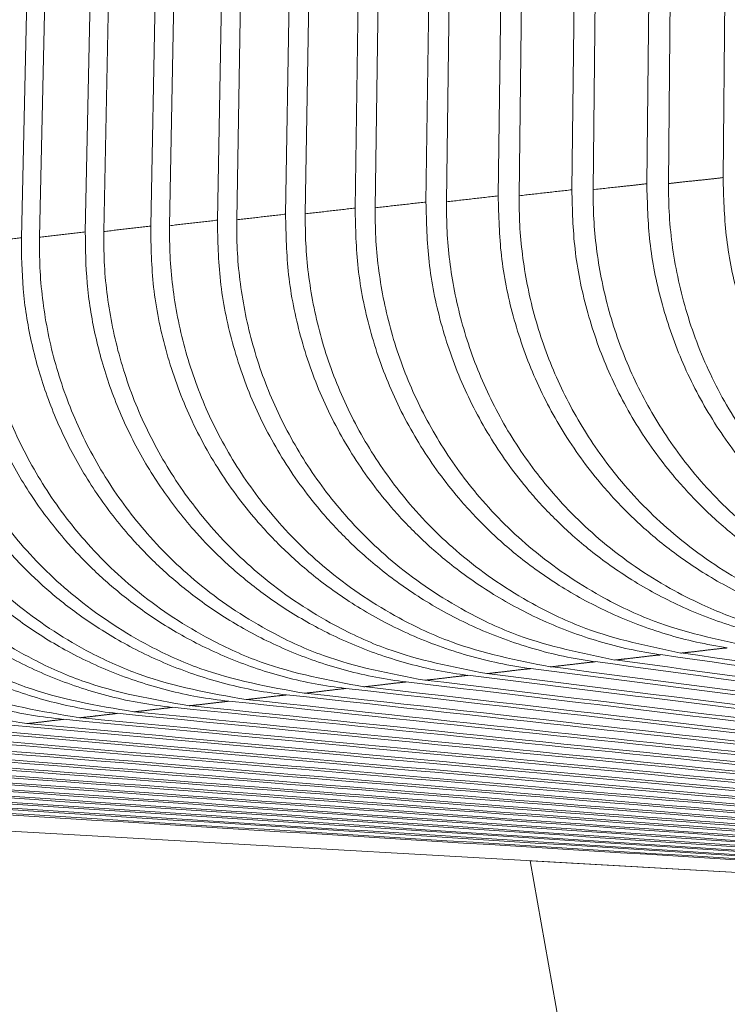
# Model space of a CAD drawing. Header units: millimetres. Extents: x 19 to 844, y 7 to 552.
# Tile 119 of 175: x 414.22 to 415.52, y 222 to 223.8. Entities that reach past the tile are written whole.
import ezdxf

# ---------------------------------------------------------------- set-up
doc = ezdxf.new("R2010")
doc.units = ezdxf.units.MM
doc.linetypes.add('PHANTOM', pattern=[12.7, 6.35, -1.27, 1.27, -1.27, 1.27, -1.27])

msp = doc.modelspace()

# ---------------------------------------------------------------- linework, layer by layer
at = {"color": 7, "linetype": 'Continuous', "lineweight": 15}
for p, q in [((414.411, 231.7473), (414.2258, 223.399)), ((414.2589, 223.3998), (414.4394, 231.6802)), ((414.4859, 230.2857), (414.3427, 223.4096)), ((414.3766, 223.4103), (414.4895, 228.9344)), ((414.5652, 228.7057), (414.4623, 223.4203)), ((414.4969, 223.421), (414.5969, 228.6597)), ((414.6781, 228.5988), (414.5844, 223.4311)), ((414.6197, 223.4318), (414.711, 228.5751)), ((414.7949, 228.5516), (414.7091, 223.4421)), ((414.7451, 223.4427), (414.8288, 228.5421)), ((414.9148, 228.5303), (414.8363, 223.4532)), ((414.873, 223.4537), (414.9497, 228.5273)), ((415.0376, 228.5196), (414.966, 223.4643)), ((415.0035, 223.4647), (415.0732, 228.5164)), ((415.1631, 228.5086), (415.0982, 223.4755)), ((415.1364, 223.4758), (415.1994, 228.5054)), ((415.2912, 228.4974), (415.2329, 223.4866)), ((415.2718, 223.4868), (415.3283, 228.4941)), ((415.4219, 228.4859), (415.37, 223.4978)), ((415.4096, 223.4978), (415.4598, 228.4826)), ((415.5553, 228.4743), (415.5096, 223.509)), ((417.5259, 222.1255), (413.0633, 222.3778)), ((417.7432, 207.6039), (415.1567, 222.2594)), ((415.1567, 222.2594), (417.5259, 222.1255))]:
    msp.add_line(p, q, dxfattribs=at)
at = {"color": 8, "linetype": 'PHANTOM', "lineweight": 0}
for points, knots in [([(415.5096, 223.509), (415.5026, 223.5081), (415.4858, 223.506), (415.4594, 223.5034), (415.4331, 223.5008), (415.4165, 223.4987), (415.4096, 223.4978)], [0, 0, 0, 0, 0.209484, 0.500195, 0.79287, 1, 1, 1, 1]), ([(415.2329, 223.4866), (415.2167, 223.4848), (415.1844, 223.4812), (415.1524, 223.4776), (415.1364, 223.4758)], [0, 0, 0, 0, 0.500188, 1, 1, 1, 1]), ([(415.37, 223.4978), (415.3631, 223.497), (415.3467, 223.4949), (415.3139, 223.4917), (415.2881, 223.4887), (415.2718, 223.4868)], [0, 0, 0, 0, 0.209433, 0.500192, 1, 1, 1, 1]), ([(415.0982, 223.4755), (415.0823, 223.4737), (415.0506, 223.4701), (415.0192, 223.4665), (415.0035, 223.4647)], [0, 0, 0, 0, 0.500185, 1, 1, 1, 1]), ([(414.8363, 223.4532), (414.821, 223.4514), (414.7905, 223.4479), (414.7602, 223.4444), (414.7451, 223.4427)], [0, 0, 0, 0, 0.500179, 1, 1, 1, 1]), ([(414.966, 223.4643), (414.9504, 223.4625), (414.9193, 223.459), (414.8885, 223.4555), (414.873, 223.4537)], [0, 0, 0, 0, 0.500182, 1, 1, 1, 1]), ([(414.7091, 223.4421), (414.6941, 223.4403), (414.6642, 223.4369), (414.6345, 223.4335), (414.6197, 223.4318)], [0, 0, 0, 0, 0.500176, 1, 1, 1, 1]), ([(414.4623, 223.4203), (414.4479, 223.4186), (414.4192, 223.4153), (414.3908, 223.412), (414.3766, 223.4103)], [0, 0, 0, 0, 0.5001691, 1, 1, 1, 1]), ([(414.5844, 223.4311), (414.5697, 223.4294), (414.5404, 223.426), (414.5114, 223.4227), (414.4969, 223.421)], [0, 0, 0, 0, 0.500172, 1, 1, 1, 1]), ([(414.2258, 223.399), (414.212, 223.3974), (414.1845, 223.3942), (414.1574, 223.391), (414.1438, 223.3894)], [0, 0, 0, 0, 0.500162, 1, 1, 1, 1]), ([(414.3427, 223.4096), (414.3287, 223.4079), (414.3006, 223.4046), (414.2728, 223.4014), (414.2589, 223.3998)], [0, 0, 0, 0, 0.500166, 1, 1, 1, 1]), ([(415.4322, 222.6393), (415.4384, 222.6399), (415.4531, 222.6414), (415.4746, 222.644), (415.4962, 222.6467), (415.5111, 222.6482), (415.5173, 222.6488)], [0, 0, 0, 0, 0.208229, 0.500001, 0.791524, 1, 1, 1, 1]), ([(415.1934, 222.6141), (415.1993, 222.6147), (415.2134, 222.6162), (415.2342, 222.6187), (415.2551, 222.6212), (415.2695, 222.6227), (415.2754, 222.6233)], [0, 0, 0, 0, 0.2082371, 0.500001, 0.791533, 1, 1, 1, 1]), ([(415.3117, 222.6266), (415.3177, 222.6272), (415.3321, 222.6287), (415.3533, 222.6313), (415.3746, 222.6339), (415.3892, 222.6354), (415.3953, 222.636)], [0, 0, 0, 0, 0.208234, 0.500001, 0.791529, 1, 1, 1, 1]), ([(415.0774, 222.6018), (415.0831, 222.6024), (415.097, 222.6038), (415.1174, 222.6063), (415.1379, 222.6088), (415.152, 222.6102), (415.1578, 222.6108)], [0, 0, 0, 0, 0.20824, 0.500001, 0.791537, 1, 1, 1, 1]), ([(414.8523, 222.5776), (414.8579, 222.5782), (414.8711, 222.5796), (414.8908, 222.582), (414.9105, 222.5844), (414.924, 222.5858), (414.9296, 222.5864)], [0, 0, 0, 0, 0.208245, 0.500001, 0.791544, 1, 1, 1, 1]), ([(414.9637, 222.5896), (414.9693, 222.5902), (414.9829, 222.5916), (415.0029, 222.594), (415.023, 222.5965), (415.0368, 222.5979), (415.0425, 222.5985)], [0, 0, 0, 0, 0.208242, 0.500001, 0.791541, 1, 1, 1, 1]), ([(414.7434, 222.5658), (414.7488, 222.5664), (414.7618, 222.5678), (414.781, 222.5701), (414.8003, 222.5725), (414.8135, 222.5739), (414.819, 222.5745)], [0, 0, 0, 0, 0.2082474, 0.5000008, 0.791548, 1, 1, 1, 1]), ([(414.5329, 222.5429), (414.5381, 222.5435), (414.5504, 222.5448), (414.5688, 222.547), (414.5873, 222.5493), (414.5999, 222.5506), (414.6051, 222.5512)], [0, 0, 0, 0, 0.208252, 0.500001, 0.791555, 1, 1, 1, 1]), ([(414.6369, 222.5543), (414.6422, 222.5548), (414.6549, 222.5562), (414.6737, 222.5585), (414.6926, 222.5608), (414.7055, 222.5622), (414.7108, 222.5627)], [0, 0, 0, 0, 0.20825, 0.500001, 0.791552, 1, 1, 1, 1]), ([(414.4314, 222.5318), (414.4364, 222.5323), (414.4485, 222.5336), (414.4664, 222.5358), (414.4845, 222.538), (414.4967, 222.5393), (414.5019, 222.5399)], [0, 0, 0, 0, 0.2082545, 0.5000007, 0.7915588, 1, 1, 1, 1]), ([(414.2359, 222.5102), (414.2407, 222.5108), (414.2521, 222.512), (414.2692, 222.5141), (414.2864, 222.5162), (414.298, 222.5175), (414.3029, 222.518)], [0, 0, 0, 0, 0.208259, 0.500001, 0.791566, 1, 1, 1, 1]), ([(414.3324, 222.5209), (414.3373, 222.5214), (414.349, 222.5227), (414.3665, 222.5248), (414.3841, 222.527), (414.3961, 222.5283), (414.4011, 222.5288)], [0, 0, 0, 0, 0.208257, 0.500001, 0.791562, 1, 1, 1, 1])]:
    msp.add_open_spline(points, degree=3, knots=knots, dxfattribs=at)
at = {"color": 7, "linetype": 'Continuous', "lineweight": 15}
for points, knots in [([(416.1594, 222.7147), (416.1403, 222.7188), (416.1026, 222.7269), (416.0478, 222.744), (415.9955, 222.7642), (415.9459, 222.7874), (415.8995, 222.8131), (415.8564, 222.8408), (415.8167, 222.87), (415.7804, 222.9002), (415.7474, 222.9309), (415.7178, 222.9617), (415.6746, 223.0117), (415.6224, 223.0854), (415.5703, 223.1873), (415.5341, 223.2939), (415.5125, 223.4017), (415.5106, 223.4736), (415.5096, 223.509)], [0, 0, 0, 0, 0.0524377, 0.1039808, 0.1544197, 0.2035608, 0.2512284, 0.2972676, 0.3415445, 0.383947, 0.4243837, 0.4627835, 0.4990933, 0.6024443, 0.7051892, 0.8062968, 0.9048312, 1, 1, 1, 1]), ([(415.8964, 222.688), (415.8782, 222.6916), (415.8422, 222.6986), (415.7898, 222.7137), (415.7395, 222.7316), (415.6918, 222.7522), (415.647, 222.7752), (415.6051, 222.7999), (415.5663, 222.8261), (415.5306, 222.8533), (415.4981, 222.881), (415.4686, 222.9088), (415.4421, 222.9366), (415.4005, 222.9842), (415.3484, 223.0567), (415.2953, 223.159), (415.258, 223.2669), (415.2357, 223.3768), (415.2338, 223.4504), (415.2329, 223.4866)], [0, 0, 0, 0, 0.0492004, 0.0975258, 0.1447892, 0.1908175, 0.2354533, 0.2785568, 0.3200063, 0.3596987, 0.3975488, 0.4334885, 0.4674657, 0.4994427, 0.6014581, 0.7035675, 0.8046887, 0.9038001, 1, 1, 1, 1]), ([(415.2718, 223.4868), (415.272, 223.4691), (415.2723, 223.4334), (415.2774, 223.3794), (415.2861, 223.3251), (415.2988, 223.2706), (415.3155, 223.2165), (415.3363, 223.1631), (415.361, 223.111), (415.3896, 223.0605), (415.4218, 223.0122), (415.473, 222.9463), (415.5532, 222.8653), (415.6489, 222.7979), (415.7406, 222.7504), (415.8275, 222.715), (415.8972, 222.6998), (415.936, 222.6914)], [0, 0, 0, 0, 0.04712, 0.09517, 0.144064, 0.193706, 0.243988, 0.294794, 0.345998, 0.39747, 0.449077, 0.50068, 0.619509, 0.75108, 0.8105, 0.894296, 1, 1, 1, 1]), ([(416.0269, 222.7013), (416.0076, 222.7053), (415.9692, 222.7132), (415.9136, 222.7301), (415.8604, 222.7502), (415.8102, 222.7734), (415.7632, 222.7991), (415.7196, 222.8268), (415.6795, 222.856), (415.643, 222.8861), (415.6099, 222.9168), (415.5802, 222.9475), (415.5367, 222.9974), (415.484, 223.0714), (415.4313, 223.1739), (415.3946, 223.2812), (415.3729, 223.3898), (415.371, 223.4622), (415.37, 223.4978)], [0, 0, 0, 0, 0.0528096, 0.1046759, 0.155378, 0.2047124, 0.2524954, 0.2985652, 0.3427828, 0.3850325, 0.4252208, 0.4632754, 0.4991432, 0.6025036, 0.7052624, 0.806373, 0.9048864, 1, 1, 1, 1]), ([(415.4096, 223.4978), (415.4099, 223.4784), (415.4104, 223.4391), (415.4167, 223.3798), (415.4274, 223.3198), (415.443, 223.2599), (415.4636, 223.2004), (415.4891, 223.1421), (415.5194, 223.0856), (415.5544, 223.0313), (415.608, 222.9613), (415.6885, 222.8798), (415.7821, 222.8131), (415.8712, 222.7658), (415.9579, 222.7295), (416.0279, 222.7136), (416.0671, 222.7047)], [0, 0, 0, 0, 0.052094, 0.105401, 0.159809, 0.215192, 0.271408, 0.328298, 0.385691, 0.44341, 0.501268, 0.621841, 0.748955, 0.807801, 0.892324, 1, 1, 1, 1]), ([(415.768, 222.6748), (415.7495, 222.6783), (415.713, 222.6851), (415.6598, 222.7), (415.6089, 222.7178), (415.5607, 222.7384), (415.5153, 222.7614), (415.473, 222.7861), (415.4338, 222.8123), (415.3979, 222.8395), (415.3652, 222.8672), (415.3356, 222.895), (415.3091, 222.9226), (415.2672, 222.9702), (415.2147, 223.0429), (415.161, 223.1458), (415.1234, 223.2544), (415.1009, 223.3649), (415.0991, 223.439), (415.0982, 223.4755)], [0, 0, 0, 0, 0.049487, 0.098068, 0.145547, 0.191744, 0.236495, 0.279655, 0.321097, 0.360716, 0.398424, 0.434152, 0.467847, 0.499471, 0.601505, 0.703634, 0.804761, 0.903853, 1, 1, 1, 1]), ([(415.1364, 223.4758), (415.1365, 223.4579), (415.1368, 223.422), (415.142, 223.3677), (415.1507, 223.3129), (415.1635, 223.2581), (415.1804, 223.2036), (415.2013, 223.1499), (415.2263, 223.0975), (415.2552, 223.0468), (415.2877, 222.9981), (415.3395, 222.932), (415.4205, 222.8509), (415.517, 222.7835), (415.6094, 222.7363), (415.6971, 222.7012), (415.7675, 222.6864), (415.8069, 222.6782)], [0, 0, 0, 0, 0.047114, 0.095164, 0.144064, 0.193714, 0.244006, 0.294821, 0.346033, 0.39751, 0.449114, 0.500708, 0.619439, 0.751117, 0.809935, 0.893753, 1, 1, 1, 1]), ([(415.5173, 222.6488), (415.4984, 222.6521), (415.4609, 222.6586), (415.4063, 222.6732), (415.3542, 222.6908), (415.3048, 222.7114), (415.2584, 222.7343), (415.2153, 222.7592), (415.1756, 222.7855), (415.1393, 222.8126), (415.1063, 222.8402), (415.0766, 222.8679), (415.05, 222.8951), (415.0078, 222.9427), (414.9544, 223.0158), (414.8997, 223.1198), (414.8615, 223.2296), (414.8388, 223.3414), (414.8371, 223.4163), (414.8363, 223.4532)], [0, 0, 0, 0, 0.0500904, 0.0992074, 0.1471387, 0.1936883, 0.2386794, 0.2819557, 0.3233829, 0.3628482, 0.4002597, 0.4355454, 0.4686513, 0.4995392, 0.6016147, 0.7037801, 0.8049149, 0.9039637, 1, 1, 1, 1]), ([(414.873, 223.4537), (414.8732, 223.4357), (414.8734, 223.3993), (414.8785, 223.3443), (414.8873, 223.2889), (414.9002, 223.2334), (414.9174, 223.1782), (414.9387, 223.1239), (414.9641, 223.0709), (414.9935, 223.0197), (415.0267, 222.9706), (415.0794, 222.904), (415.162, 222.8223), (415.2715, 222.7479), (415.4035, 222.6847), (415.4969, 222.6646), (415.5549, 222.6521)], [0, 0, 0, 0, 0.047115, 0.095177, 0.144097, 0.193774, 0.244096, 0.29494, 0.346178, 0.397672, 0.449283, 0.500869, 0.619444, 0.751351, 0.845494, 1, 1, 1, 1]), ([(415.6416, 222.6617), (415.6229, 222.6651), (415.5859, 222.6718), (415.532, 222.6865), (415.4805, 222.7042), (415.4316, 222.7248), (415.3858, 222.7477), (415.3431, 222.7725), (415.3036, 222.7988), (415.2675, 222.8259), (415.2346, 222.8536), (415.205, 222.8813), (415.1784, 222.9087), (415.1363, 222.9564), (415.0833, 223.0293), (415.0292, 223.1328), (414.9912, 223.2419), (414.9686, 223.3532), (414.9669, 223.4276), (414.966, 223.4643)], [0, 0, 0, 0, 0.049773, 0.098608, 0.146303, 0.192667, 0.237533, 0.280748, 0.322184, 0.36173, 0.399296, 0.434813, 0.468226, 0.499498, 0.60155, 0.703697, 0.80483, 0.903904, 1, 1, 1, 1]), ([(415.0035, 223.4647), (415.0036, 223.4468), (415.0039, 223.4106), (415.009, 223.356), (415.0177, 223.3009), (415.0306, 223.2457), (415.0476, 223.1909), (415.0688, 223.1368), (415.094, 223.0841), (415.1231, 223.0331), (415.156, 222.9843), (415.2082, 222.9179), (415.2901, 222.8365), (415.3869, 222.7697), (415.4795, 222.7229), (415.5678, 222.6878), (415.6395, 222.6733), (415.6798, 222.6651)], [0, 0, 0, 0, 0.047109, 0.09516, 0.144065, 0.193724, 0.244025, 0.29485, 0.34607, 0.39755, 0.449152, 0.500737, 0.619375, 0.751155, 0.808061, 0.891936, 1, 1, 1, 1]), ([(414.6197, 223.4318), (414.6198, 223.4136), (414.6199, 223.3768), (414.625, 223.3214), (414.6338, 223.2654), (414.6468, 223.2094), (414.6641, 223.1538), (414.6857, 223.099), (414.7114, 223.0456), (414.7411, 222.994), (414.7747, 222.9447), (414.8281, 222.8776), (414.9122, 222.7951), (415.0231, 222.7209), (415.1572, 222.658), (415.2519, 222.6388), (415.3117, 222.6266)], [0, 0, 0, 0, 0.047043, 0.09503, 0.14387, 0.193458, 0.243681, 0.294412, 0.345521, 0.396868, 0.44831, 0.499704, 0.618635, 0.751217, 0.843009, 1, 1, 1, 1]), ([(415.3953, 222.636), (415.3762, 222.6392), (415.3382, 222.6455), (415.2831, 222.6599), (415.2303, 222.6775), (415.1804, 222.698), (415.1336, 222.721), (415.0902, 222.7459), (415.0502, 222.7722), (415.0136, 222.7993), (414.9805, 222.8269), (414.9508, 222.8545), (414.9242, 222.8816), (414.8817, 222.9292), (414.828, 223.0025), (414.7728, 223.107), (414.7344, 223.2173), (414.7115, 223.3298), (414.7099, 223.405), (414.7091, 223.4421)], [0, 0, 0, 0, 0.050348, 0.099695, 0.147821, 0.194524, 0.239619, 0.282946, 0.324367, 0.363764, 0.401046, 0.436137, 0.468984, 0.499548, 0.60164, 0.703825, 0.804968, 0.904005, 1, 1, 1, 1]), ([(414.7451, 223.4427), (414.7452, 223.4246), (414.7454, 223.388), (414.7504, 223.3328), (414.7592, 223.2772), (414.7722, 223.2215), (414.7894, 223.1661), (414.8108, 223.1116), (414.8363, 223.0585), (414.8659, 223.0071), (414.8992, 222.958), (414.9522, 222.8911), (415.0356, 222.8088), (415.1461, 222.7343), (415.2793, 222.6712), (415.3734, 222.6516), (415.4322, 222.6393)], [0, 0, 0, 0, 0.04705, 0.095038, 0.143875, 0.193457, 0.243672, 0.294395, 0.345497, 0.39684, 0.448282, 0.499683, 0.6187, 0.75119, 0.844477, 1, 1, 1, 1]), ([(415.1578, 222.6108), (415.1383, 222.6139), (415.0995, 222.6199), (415.0431, 222.6341), (414.9892, 222.6515), (414.9383, 222.672), (414.8907, 222.6951), (414.8466, 222.72), (414.8061, 222.7464), (414.7692, 222.7736), (414.7359, 222.8011), (414.7061, 222.8285), (414.6796, 222.8554), (414.6368, 222.9029), (414.5824, 222.9765), (414.5265, 223.082), (414.4875, 223.1934), (414.4645, 223.3069), (414.463, 223.3829), (414.4623, 223.4203)], [0, 0, 0, 0, 0.050902, 0.100744, 0.149288, 0.196318, 0.241636, 0.285071, 0.326477, 0.365732, 0.402737, 0.437417, 0.469715, 0.499594, 0.601714, 0.703928, 0.805081, 0.904089, 1, 1, 1, 1]), ([(414.4969, 223.421), (414.4969, 223.4027), (414.497, 223.3657), (414.502, 223.3098), (414.5109, 223.2535), (414.5241, 223.197), (414.5416, 223.141), (414.5634, 223.0858), (414.5894, 223.0321), (414.6195, 222.9801), (414.6535, 222.9305), (414.7073, 222.8635), (414.7913, 222.7817), (414.9016, 222.7084), (415.0363, 222.6453), (415.1321, 222.6263), (415.1934, 222.6141)], [0, 0, 0, 0, 0.047128, 0.095215, 0.144169, 0.193884, 0.244244, 0.295123, 0.346385, 0.39789, 0.449492, 0.501044, 0.61887, 0.749826, 0.840042, 1, 1, 1, 1]), ([(415.2754, 222.6233), (415.2561, 222.6264), (415.2177, 222.6326), (415.1619, 222.6469), (415.1086, 222.6644), (415.0582, 222.6849), (415.011, 222.7079), (414.9672, 222.7328), (414.9269, 222.7592), (414.8902, 222.7864), (414.857, 222.8139), (414.8272, 222.8414), (414.8007, 222.8684), (414.758, 222.916), (414.7039, 222.9894), (414.6484, 223.0944), (414.6097, 223.2053), (414.5867, 223.3183), (414.5852, 223.3939), (414.5844, 223.4311)], [0, 0, 0, 0, 0.050626, 0.100222, 0.148558, 0.195425, 0.240632, 0.284014, 0.325427, 0.364753, 0.401895, 0.43678, 0.469352, 0.499571, 0.601678, 0.703878, 0.805026, 0.904048, 1, 1, 1, 1]), ([(414.9296, 222.5864), (414.9111, 222.589), (414.8745, 222.5942), (414.8211, 222.6067), (414.7698, 222.6221), (414.7212, 222.6404), (414.6754, 222.661), (414.6327, 222.6834), (414.5931, 222.7073), (414.5568, 222.7321), (414.5237, 222.7574), (414.4938, 222.7827), (414.4669, 222.8078), (414.4429, 222.8322), (414.4058, 222.8733), (414.3586, 222.935), (414.3081, 223.0219), (414.269, 223.1139), (414.2423, 223.2087), (414.2268, 223.3042), (414.2261, 223.3677), (414.2258, 223.399)], [0, 0, 0, 0, 0.047518, 0.0941, 0.139546, 0.183668, 0.226298, 0.267284, 0.306496, 0.343822, 0.379172, 0.412471, 0.443664, 0.472708, 0.499574, 0.584667, 0.669964, 0.754781, 0.838453, 0.920371, 1, 1, 1, 1]), ([(414.2589, 223.3998), (414.2589, 223.3813), (414.2589, 223.344), (414.2639, 223.2876), (414.2727, 223.2307), (414.286, 223.1737), (414.3037, 223.1171), (414.3257, 223.0615), (414.3521, 223.0072), (414.3826, 222.9549), (414.417, 222.9049), (414.4715, 222.8376), (414.5567, 222.7554), (414.6676, 222.6826), (414.804, 222.6198), (414.9008, 222.6015), (414.9637, 222.5896)], [0, 0, 0, 0, 0.047126, 0.095221, 0.144189, 0.193923, 0.244305, 0.295205, 0.346486, 0.398003, 0.449608, 0.501152, 0.618812, 0.749902, 0.837693, 1, 1, 1, 1]), ([(415.0425, 222.5985), (415.0242, 222.6012), (414.988, 222.6066), (414.9351, 222.6192), (414.8844, 222.6346), (414.8362, 222.6529), (414.7907, 222.6734), (414.7483, 222.6958), (414.709, 222.7196), (414.6729, 222.7444), (414.6399, 222.7697), (414.61, 222.7951), (414.5831, 222.8202), (414.559, 222.8448), (414.522, 222.8859), (414.475, 222.9475), (414.4249, 223.0341), (414.386, 223.1257), (414.3593, 223.2201), (414.3438, 223.3151), (414.3431, 223.3784), (414.3427, 223.4096)], [0, 0, 0, 0, 0.047268, 0.093625, 0.138875, 0.182838, 0.225351, 0.266266, 0.305457, 0.342814, 0.378249, 0.411689, 0.443079, 0.472377, 0.499553, 0.584637, 0.669923, 0.754731, 0.838405, 0.920338, 1, 1, 1, 1]), ([(414.3766, 223.4103), (414.3766, 223.3919), (414.3766, 223.3547), (414.3817, 223.2986), (414.3905, 223.242), (414.4038, 223.1853), (414.4213, 223.129), (414.4433, 223.0736), (414.4695, 223.0196), (414.4998, 222.9674), (414.534, 222.9176), (414.5881, 222.8504), (414.6728, 222.7684), (414.7835, 222.6953), (414.9191, 222.6324), (415.0155, 222.6137), (415.0774, 222.6018)], [0, 0, 0, 0, 0.047127, 0.095217, 0.144178, 0.193903, 0.244274, 0.295163, 0.346435, 0.397945, 0.449549, 0.501097, 0.618838, 0.749862, 0.839258, 1, 1, 1, 1]), ([(414.7108, 222.5627), (414.692, 222.5652), (414.6547, 222.5702), (414.6002, 222.5825), (414.548, 222.5978), (414.4986, 222.6161), (414.4521, 222.6368), (414.4088, 222.6593), (414.3688, 222.6833), (414.3322, 222.7082), (414.2989, 222.7334), (414.269, 222.7587), (414.2421, 222.7836), (414.2183, 222.8078), (414.1811, 222.8488), (414.1335, 222.9107), (414.0824, 222.9982), (414.0429, 223.091), (414.016, 223.1866), (414.0005, 223.2828), (414, 223.3468), (413.9997, 223.3783)], [0, 0, 0, 0, 0.048003, 0.095024, 0.14085, 0.185282, 0.22814, 0.269265, 0.308519, 0.345785, 0.380969, 0.413994, 0.444802, 0.473351, 0.499613, 0.584722, 0.67004, 0.754871, 0.838542, 0.920431, 1, 1, 1, 1]), ([(414.0313, 223.3792), (414.0313, 223.3605), (414.0311, 223.3229), (414.0361, 223.266), (414.045, 223.2086), (414.0583, 223.1511), (414.0761, 223.0941), (414.0984, 223.038), (414.125, 222.9833), (414.1559, 222.9305), (414.1907, 222.8803), (414.2458, 222.8125), (414.332, 222.73), (414.4431, 222.658), (414.5809, 222.5953), (414.6787, 222.5776), (414.7434, 222.5658)], [0, 0, 0, 0, 0.0471266, 0.0952296, 0.1442127, 0.1939665, 0.2443697, 0.2952905, 0.3465886, 0.3981171, 0.4497252, 0.501261, 0.6187698, 0.7499842, 0.8344524, 1, 1, 1, 1]), ([(414.819, 222.5745), (414.8003, 222.577), (414.7634, 222.5821), (414.7094, 222.5945), (414.6577, 222.6099), (414.6086, 222.6281), (414.5625, 222.6488), (414.5195, 222.6713), (414.4797, 222.6952), (414.4432, 222.72), (414.4101, 222.7453), (414.3801, 222.7706), (414.3533, 222.7956), (414.3294, 222.8199), (414.2921, 222.8609), (414.2448, 222.9227), (414.194, 223.0099), (414.1547, 223.1023), (414.1278, 223.1976), (414.1123, 223.2934), (414.1117, 223.3571), (414.1114, 223.3886)], [0, 0, 0, 0, 0.047762, 0.094566, 0.140204, 0.184482, 0.227227, 0.268283, 0.307516, 0.344812, 0.380078, 0.413239, 0.444238, 0.473032, 0.499594, 0.584695, 0.670003, 0.754827, 0.838499, 0.920402, 1, 1, 1, 1]), ([(414.1438, 223.3894), (414.1438, 223.3708), (414.1437, 223.3333), (414.1487, 223.2767), (414.1575, 223.2196), (414.1709, 223.1623), (414.1886, 223.1055), (414.2107, 223.0496), (414.2372, 222.9951), (414.2679, 222.9426), (414.3026, 222.8925), (414.3574, 222.8249), (414.4431, 222.7426), (414.5541, 222.6702), (414.6913, 222.6074), (414.7886, 222.5894), (414.8523, 222.5776)], [0, 0, 0, 0, 0.047126, 0.095225, 0.1442, 0.193945, 0.244337, 0.295248, 0.346537, 0.39806, 0.449667, 0.501207, 0.61879, 0.749943, 0.836091, 1, 1, 1, 1]), ([(414.6051, 222.5512), (414.5861, 222.5537), (414.5484, 222.5585), (414.4935, 222.5707), (414.4409, 222.586), (414.391, 222.6043), (414.3442, 222.625), (414.3006, 222.6476), (414.2604, 222.6717), (414.2237, 222.6966), (414.1904, 222.7219), (414.1604, 222.7471), (414.1336, 222.7719), (414.1099, 222.7959), (414.0725, 222.8369), (414.0248, 222.8989), (413.9734, 222.9867), (413.9338, 223.0798), (413.9068, 223.1758), (413.8913, 223.2723), (413.8908, 223.3366), (413.8906, 223.3682)], [0, 0, 0, 0, 0.048238, 0.095474, 0.141486, 0.186069, 0.229038, 0.270231, 0.309505, 0.346742, 0.381845, 0.414736, 0.445357, 0.473665, 0.499631, 0.584747, 0.670075, 0.754913, 0.838582, 0.920459, 1, 1, 1, 1]), ([(413.9215, 223.3691), (413.9214, 223.3504), (413.9212, 223.3126), (413.9261, 223.2555), (413.935, 223.1979), (413.9484, 223.1402), (413.9662, 223.0829), (413.9886, 223.0265), (414.0154, 222.9716), (414.0464, 222.9187), (414.0814, 222.8683), (414.1368, 222.8004), (414.2235, 222.7177), (414.3346, 222.646), (414.4731, 222.5834), (414.5713, 222.5659), (414.6369, 222.5543)], [0, 0, 0, 0, 0.047128, 0.095235, 0.144226, 0.193989, 0.244403, 0.295334, 0.34664, 0.398174, 0.449784, 0.501315, 0.618753, 0.750026, 0.832777, 1, 1, 1, 1]), ([(414.4011, 222.5288), (414.3817, 222.5312), (414.3434, 222.5358), (414.2875, 222.5479), (414.234, 222.5632), (414.1834, 222.5815), (414.136, 222.6023), (414.0919, 222.625), (414.0513, 222.6492), (414.0144, 222.6741), (413.9809, 222.6995), (413.9509, 222.7247), (413.9243, 222.7493), (413.9007, 222.773), (413.8633, 222.8139), (413.8152, 222.8761), (413.7634, 222.9645), (413.7235, 223.0582), (413.6963, 223.1549), (413.6809, 223.2521), (413.6806, 223.3167), (413.6804, 223.3486)], [0, 0, 0, 0, 0.0486984, 0.0963516, 0.1427254, 0.1876037, 0.2307912, 0.272116, 0.3114301, 0.3486097, 0.383554, 0.4161836, 0.4464385, 0.4742758, 0.4996667, 0.5847946, 0.6701398, 0.7549904, 0.838658, 0.920511, 1, 1, 1, 1]), ([(413.7098, 223.3495), (413.7096, 223.3307), (413.7094, 223.2926), (413.7142, 223.2351), (413.723, 223.177), (413.7365, 223.1188), (413.7544, 223.0611), (413.7769, 223.0043), (413.804, 222.9491), (413.8353, 222.8958), (413.8707, 222.8451), (413.9266, 222.7769), (414.0141, 222.6939), (414.1252, 222.623), (414.2648, 222.5603), (414.3638, 222.5434), (414.4314, 222.5318)], [0, 0, 0, 0, 0.047131, 0.095248, 0.144255, 0.194037, 0.244471, 0.295421, 0.346744, 0.398289, 0.449901, 0.501424, 0.618728, 0.75011, 0.829318, 1, 1, 1, 1]), ([(414.5019, 222.5399), (414.4827, 222.5423), (414.4447, 222.5471), (414.3892, 222.5592), (414.3362, 222.5745), (414.2859, 222.5928), (414.2388, 222.6135), (414.195, 222.6362), (414.1546, 222.6603), (414.1177, 222.6852), (414.0843, 222.7105), (414.0544, 222.7358), (414.0276, 222.7605), (414.004, 222.7844), (413.9666, 222.8252), (413.9187, 222.8874), (413.8671, 222.9755), (413.8273, 223.0689), (413.8002, 223.1652), (413.7847, 223.2621), (413.7844, 223.3265), (413.7842, 223.3583)], [0, 0, 0, 0, 0.048471, 0.095917, 0.142111, 0.186843, 0.229923, 0.271182, 0.310476, 0.347684, 0.382707, 0.415466, 0.445902, 0.473973, 0.499649, 0.584771, 0.670108, 0.754953, 0.838621, 0.920486, 1, 1, 1, 1]), ([(413.8143, 223.3592), (413.8142, 223.3404), (413.814, 223.3025), (413.8188, 223.2452), (413.8277, 223.1873), (413.8411, 223.1294), (413.859, 223.0719), (413.8814, 223.0153), (413.9083, 222.9602), (413.9395, 222.9071), (413.9748, 222.8565), (414.0304, 222.7885), (414.1175, 222.7057), (414.2286, 222.6344), (414.3677, 222.5717), (414.4663, 222.5545), (414.5329, 222.5429)], [0, 0, 0, 0, 0.047129, 0.095242, 0.14424, 0.194013, 0.244437, 0.295378, 0.346692, 0.398232, 0.449842, 0.50137, 0.618739, 0.750068, 0.831065, 1, 1, 1, 1]), ([(413.5088, 223.3307), (413.5086, 223.3117), (413.5082, 223.2734), (413.513, 223.2155), (413.5218, 223.157), (413.5353, 223.0985), (413.5533, 223.0403), (413.576, 222.9832), (413.6032, 222.9275), (413.6348, 222.874), (413.6705, 222.8229), (413.7268, 222.7545), (413.8152, 222.6712), (413.926, 222.601), (414.0666, 222.5383), (414.1663, 222.5218), (414.2359, 222.5102)], [0, 0, 0, 0, 0.047135, 0.095264, 0.144285, 0.194086, 0.24454, 0.29551, 0.346848, 0.398402, 0.450016, 0.501532, 0.618713, 0.750197, 0.825716, 1, 1, 1, 1]), ([(414.3029, 222.518), (414.2834, 222.5203), (414.2447, 222.5248), (414.1884, 222.5368), (414.1345, 222.5521), (414.0835, 222.5704), (414.0357, 222.5913), (413.9914, 222.6141), (413.9507, 222.6383), (413.9136, 222.6633), (413.8801, 222.6886), (413.8502, 222.7138), (413.8235, 222.7384), (413.8001, 222.762), (413.7627, 222.8028), (413.7144, 222.865), (413.6624, 222.9537), (413.6223, 223.0478), (413.5951, 223.1448), (413.5797, 223.2423), (413.5795, 223.3071), (413.5794, 223.3391)], [0, 0, 0, 0, 0.048921, 0.096776, 0.143325, 0.188347, 0.23164, 0.273029, 0.312363, 0.349515, 0.384382, 0.416885, 0.446963, 0.474572, 0.499684, 0.584817, 0.67017, 0.755026, 0.838693, 0.920535, 1, 1, 1, 1]), ([(413.6079, 223.34), (413.6078, 223.3211), (413.6075, 223.2829), (413.6122, 223.2252), (413.6211, 223.1669), (413.6345, 223.1085), (413.6525, 223.0506), (413.6751, 222.9936), (413.7022, 222.9382), (413.7337, 222.8848), (413.7693, 222.8339), (413.8254, 222.7655), (413.9133, 222.6824), (414.0243, 222.6118), (414.1644, 222.5492), (414.2638, 222.5324), (414.3324, 222.5209)], [0, 0, 0, 0, 0.047133, 0.095256, 0.14427, 0.194061, 0.244505, 0.295465, 0.346796, 0.398346, 0.449959, 0.501478, 0.618719, 0.750154, 0.827534, 1, 1, 1, 1]), ([(415.4323, 222.6397), (416.0944, 222.5447), (417.4187, 222.3547), (418.7444, 222.1743), (419.4074, 222.084)], [0, 0, 0, 0, 0.499928, 1, 1, 1, 1]), ([(419.4058, 222.0783), (418.7173, 222.1669), (417.34, 222.344), (415.9638, 222.5304), (415.2755, 222.6237)], [0, 0, 0, 0, 0.499827, 1, 1, 1, 1]), ([(415.3117, 222.627), (415.9939, 222.5334), (417.3585, 222.3461), (418.7243, 222.1683), (419.4073, 222.0794)], [0, 0, 0, 0, 0.499933, 1, 1, 1, 1]), ([(419.4058, 222.0829), (418.7373, 222.1727), (417.3998, 222.3524), (416.0637, 222.5417), (415.3954, 222.6364)], [0, 0, 0, 0, 0.499816, 1, 1, 1, 1]), ([(419.4058, 222.074), (418.6978, 222.1613), (417.2812, 222.3357), (415.8658, 222.5194), (415.1579, 222.6112)], [0, 0, 0, 0, 0.499837, 1, 1, 1, 1]), ([(415.1934, 222.6145), (415.8953, 222.5223), (417.2994, 222.3378), (418.7045, 222.1626), (419.4072, 222.075)], [0, 0, 0, 0, 0.499938, 1, 1, 1, 1]), ([(419.4058, 222.0662), (418.6597, 222.1508), (417.1672, 222.3199), (415.6756, 222.4978), (414.9296, 222.5867)], [0, 0, 0, 0, 0.499855, 1, 1, 1, 1]), ([(414.9637, 222.59), (415.7039, 222.5006), (417.1846, 222.322), (418.6662, 222.1521), (419.4071, 222.0671)], [0, 0, 0, 0, 0.499946, 1, 1, 1, 1]), ([(419.4058, 222.07), (418.6786, 222.1559), (417.2236, 222.3277), (415.7697, 222.5085), (415.0426, 222.5989)], [0, 0, 0, 0, 0.499846, 1, 1, 1, 1]), ([(415.0774, 222.6021), (415.7987, 222.5114), (417.2414, 222.3298), (418.6852, 222.1572), (419.4072, 222.071)], [0, 0, 0, 0, 0.499942, 1, 1, 1, 1]), ([(419.4058, 222.0627), (418.6413, 222.1459), (417.1119, 222.3124), (415.5835, 222.4873), (414.8191, 222.5748)], [0, 0, 0, 0, 0.499863, 1, 1, 1, 1]), ([(414.8524, 222.578), (415.6112, 222.4901), (417.1289, 222.3144), (418.6476, 222.1471), (419.4071, 222.0635)], [0, 0, 0, 0, 0.49995, 1, 1, 1, 1]), ([(419.4058, 222.0562), (418.6057, 222.1368), (417.0051, 222.2979), (415.4053, 222.467), (414.6051, 222.5515)], [0, 0, 0, 0, 0.499877, 1, 1, 1, 1]), ([(414.637, 222.5546), (415.4317, 222.4697), (417.0213, 222.2998), (418.6117, 222.1379), (419.407, 222.057)], [0, 0, 0, 0, 0.4999563, 1, 1, 1, 1]), ([(419.4058, 222.0594), (418.6233, 222.1412), (417.0579, 222.3051), (415.4934, 222.477), (414.7109, 222.563)], [0, 0, 0, 0, 0.49987, 1, 1, 1, 1]), ([(414.7435, 222.5662), (415.5204, 222.4798), (417.0745, 222.307), (418.6295, 222.1424), (419.407, 222.0601)], [0, 0, 0, 0, 0.4999533, 1, 1, 1, 1]), ([(414.4314, 222.5321), (415.2604, 222.4501), (416.9185, 222.2861), (418.5774, 222.1294), (419.4069, 222.0511)], [0, 0, 0, 0, 0.499962, 1, 1, 1, 1]), ([(419.4058, 222.0533), (418.5885, 222.1325), (416.9535, 222.291), (415.3192, 222.4571), (414.5019, 222.5402)], [0, 0, 0, 0, 0.4998837, 1, 1, 1, 1]), ([(414.5329, 222.5432), (415.345, 222.4598), (416.9693, 222.2928), (418.5943, 222.1336), (419.4069, 222.054)], [0, 0, 0, 0, 0.499959, 1, 1, 1, 1]), ([(419.4058, 222.0478), (418.5554, 222.1245), (416.8541, 222.2778), (415.1534, 222.4381), (414.3029, 222.5182)], [0, 0, 0, 0, 0.499896, 1, 1, 1, 1]), ([(414.3324, 222.5212), (415.1779, 222.4406), (416.8691, 222.2795), (418.5609, 222.1255), (419.4068, 222.0485)], [0, 0, 0, 0, 0.499964, 1, 1, 1, 1]), ([(419.4058, 222.0505), (418.5717, 222.1284), (416.9031, 222.2843), (415.2353, 222.4475), (414.4011, 222.5291)], [0, 0, 0, 0, 0.49989, 1, 1, 1, 1]), ([(419.4059, 222.043), (418.5239, 222.1171), (416.7597, 222.2653), (414.9961, 222.4199), (414.1141, 222.4973)], [0, 0, 0, 0, 0.499906, 1, 1, 1, 1]), ([(414.142, 222.5001), (415.0193, 222.4224), (416.7739, 222.2669), (418.5291, 222.118), (419.4068, 222.0436)], [0, 0, 0, 0, 0.4999681, 1, 1, 1, 1]), ([(419.4058, 222.0454), (418.5394, 222.1207), (416.8063, 222.2714), (415.0737, 222.4289), (414.2072, 222.5076)], [0, 0, 0, 0, 0.499901, 1, 1, 1, 1]), ([(414.2359, 222.5105), (415.0975, 222.4314), (416.8208, 222.2731), (418.5448, 222.1217), (419.4068, 222.046)], [0, 0, 0, 0, 0.499966, 1, 1, 1, 1]), ([(419.406, 222.0387), (418.4943, 222.1103), (416.6706, 222.2536), (414.8474, 222.4028), (413.9357, 222.4773)], [0, 0, 0, 0, 0.499924, 1, 1, 1, 1]), ([(413.9621, 222.48), (414.8693, 222.4051), (416.6839, 222.2552), (418.499, 222.1112), (419.4066, 222.0392)], [0, 0, 0, 0, 0.499978, 1, 1, 1, 1]), ([(419.406, 222.0408), (418.5089, 222.1137), (416.7145, 222.2594), (414.9207, 222.4112), (414.0236, 222.4872)], [0, 0, 0, 0, 0.49992, 1, 1, 1, 1]), ([(414.0507, 222.4899), (414.9432, 222.4136), (416.7282, 222.261), (418.5138, 222.1146), (419.4066, 222.0413)], [0, 0, 0, 0, 0.499977, 1, 1, 1, 1]), ([(413.7926, 222.461), (414.7281, 222.3887), (416.5993, 222.2442), (418.4708, 222.1049), (419.4066, 222.0353)], [0, 0, 0, 0, 0.499973, 1, 1, 1, 1]), ([(419.4059, 222.0367), (418.48, 222.1072), (416.628, 222.2481), (414.7764, 222.3945), (413.8505, 222.4678)], [0, 0, 0, 0, 0.49992, 1, 1, 1, 1]), ([(413.876, 222.4703), (414.7976, 222.3968), (416.6409, 222.2496), (418.4847, 222.108), (419.4067, 222.0372)], [0, 0, 0, 0, 0.499972, 1, 1, 1, 1]), ([(413.6339, 222.4431), (414.5907, 222.374), (416.5148, 222.2353), (418.4391, 222.0999), (419.4066, 222.0319)], [0, 0, 0, 0, 0.49726, 1, 1, 1, 1]), ([(419.406, 222.0331), (418.4465, 222.1021), (416.5404, 222.239), (414.6345, 222.3796), (413.688, 222.4494)], [0, 0, 0, 0, 0.503367, 1, 1, 1, 1]), ([(413.7119, 222.4519), (414.1459, 222.4196), (415.0938, 222.349), (416.561, 222.241), (418.0252, 222.1336), (418.9755, 222.0648), (419.4065, 222.0336)], [0, 0, 0, 0, 0.2286581, 0.4993836, 0.772972, 1, 1, 1, 1]), ([(419.4059, 222.0349), (418.4663, 222.1042), (416.5867, 222.2427), (414.7076, 222.3865), (413.7679, 222.4585)], [0, 0, 0, 0, 0.499924, 1, 1, 1, 1]), ([(419.406, 222.0284), (418.4111, 222.0939), (416.4305, 222.2243), (414.4502, 222.3577), (413.4646, 222.4241)], [0, 0, 0, 0, 0.5023344, 1, 1, 1, 1]), ([(413.486, 222.4263), (414.4686, 222.3596), (416.442, 222.2256), (418.4155, 222.0946), (419.4064, 222.0288)], [0, 0, 0, 0, 0.497927, 1, 1, 1, 1]), ([(419.4059, 222.0299), (418.4223, 222.0965), (416.4657, 222.2291), (414.5093, 222.3648), (413.5364, 222.4322)], [0, 0, 0, 0, 0.502706, 1, 1, 1, 1]), ([(413.5586, 222.4345), (414.5284, 222.3667), (416.4777, 222.2303), (418.4271, 222.0972), (419.4065, 222.0303)], [0, 0, 0, 0, 0.497575, 1, 1, 1, 1]), ([(419.4059, 222.0315), (418.4341, 222.0992), (416.5023, 222.234), (414.5708, 222.3721), (413.6108, 222.4407)], [0, 0, 0, 0, 0.5030209, 1, 1, 1, 1]), ([(419.4059, 222.0257), (418.3903, 222.0891), (416.3647, 222.2155), (414.3393, 222.3444), (413.3294, 222.4086)], [0, 0, 0, 0, 0.501401, 1, 1, 1, 1]), ([(413.3491, 222.4107), (414.3562, 222.3461), (416.3753, 222.2166), (418.3945, 222.0896), (419.4065, 222.026)], [0, 0, 0, 0, 0.498816, 1, 1, 1, 1]), ([(419.406, 222.027), (418.4004, 222.0914), (416.3969, 222.2198), (414.3935, 222.3509), (413.3957, 222.4162)], [0, 0, 0, 0, 0.501898, 1, 1, 1, 1]), ([(413.4162, 222.4184), (414.4112, 222.3527), (416.4078, 222.221), (418.4047, 222.092), (419.4064, 222.0274)], [0, 0, 0, 0, 0.4983414, 1, 1, 1, 1]), ([(419.4059, 222.0245), (418.38, 222.0869), (416.332, 222.2114), (414.2841, 222.3383), (413.2621, 222.4016)], [0, 0, 0, 0, 0.500947, 1, 1, 1, 1]), ([(413.2849, 222.4034), (414.3038, 222.3398), (416.3442, 222.2124), (418.3848, 222.0874), (419.4064, 222.0248)], [0, 0, 0, 0, 0.499356, 1, 1, 1, 1]), ([(414.2827, 215.892), (414.2723, 216.0468), (414.2308, 216.6646), (414.1547, 217.7547), (414.0542, 219.1714), (413.9452, 220.6625), (413.867, 221.7201), (413.8226, 222.2962), (413.8196, 222.335)], [0, 0, 0, 0, 0.072026, 0.287598, 0.507468, 0.731636, 0.981922, 1, 1, 1, 1])]:
    msp.add_open_spline(points, degree=3, knots=knots, dxfattribs=at)

doc.saveas('drawing.dxf')
